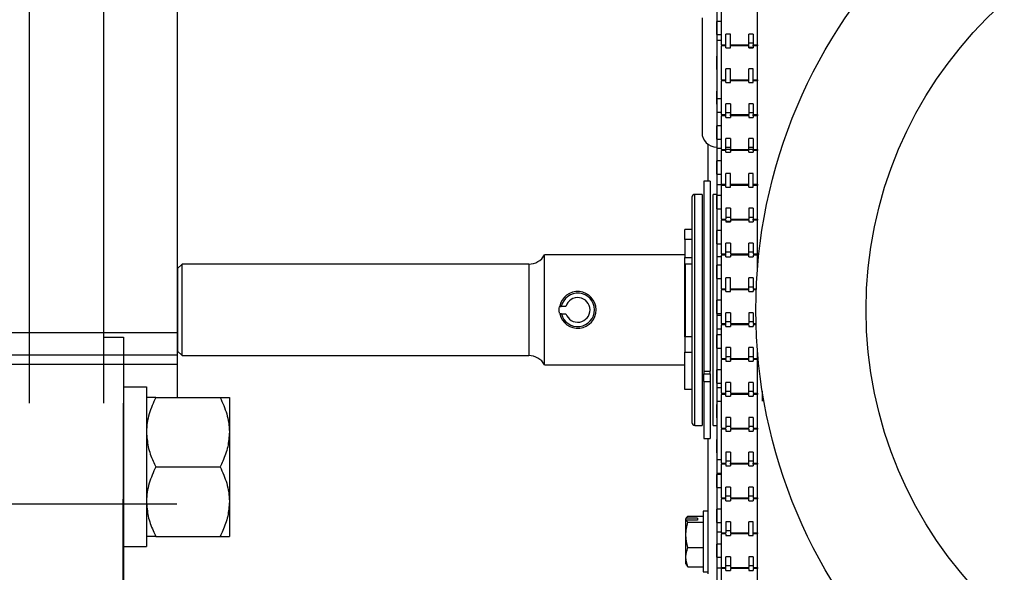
# Model space of a CAD drawing. Header units: inches. Extents: x 170 to 284, y 215 to 248.
# Tile 58 of 202: x 182.073 to 182.3, y 224.176 to 224.304. Entities that reach past the tile are written whole.
import ezdxf

# ---------------------------------------------------------------- set-up
doc = ezdxf.new("R2010")
doc.units = ezdxf.units.IN
doc.header["$LTSCALE"] = 0.25
doc.header["$MEASUREMENT"] = 0
doc.layers.add('ANNOTATIONS', color=1, linetype='Continuous')
doc.layers.add('RH BENCH MOUNT', color=7, linetype='Continuous')
doc.styles.add('ARIAL', font='arial.ttf', dxfattribs={"height": 0.09375})
doc.dimstyles.new('STANDARD$0', dxfattribs={"dimtxt": 0.09375, "dimasz": 0.09375, "dimexe": 0.03125, "dimexo": 0.046875, "dimgap": 0.09, "dimtad": 0, "dimtih": 1, "dimtoh": 1, "dimdec": 4, "dimzin": 0, "dimdsep": 46, "dimtxsty": 'ARIAL', "dimcen": 0.09, "dimadec": 0, "dimazin": 0, "dimtfac": 1, "dimtdec": 4, "dimtofl": 0, "dimtmove": 0, "dimatfit": 1, "dimfxl": 1, "dimtolj": 1, "dimtzin": 0, "dimarcsym": 0})

# ---------------------------------------------------------------- blocks, each defined once
blk = doc.blocks.new('*D34')
at = {"layer": 'ANNOTATIONS', "color": 0, "lineweight": -2, "transparency": 16777216}
for p, q in [((182.0619612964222, 225.1031551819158), (182.0619612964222, 225.3047460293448)), ((182.6176742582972, 224.2929873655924), (182.6176742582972, 225.3047460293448)), ((181.9682112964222, 225.2734960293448), (181.8744612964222, 225.2734960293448)), ((182.7114242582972, 225.2734960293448), (182.8051742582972, 225.2734960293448))]:
    blk.add_line(p, q, dxfattribs=at)
at = {"layer": 'ANNOTATIONS', "color": 0, "transparency": 16777216}
for points in [[(181.9682112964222, 225.2891210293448), (181.9682112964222, 225.2578710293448), (182.0619612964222, 225.2734960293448)], [(182.7114242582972, 225.2891210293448), (182.7114242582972, 225.2578710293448), (182.6176742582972, 225.2734960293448)]]:
    blk.add_solid(points, dxfattribs=at)
at = {"layer": 'defpoints', "color": 0, "transparency": 16777216}
for p in [(182.6176742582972, 225.2734960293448), (182.0619612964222, 225.0562801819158), (182.6176742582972, 224.2461123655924)]:
    blk.add_point(p, dxfattribs=at)
at = {"layer": 'ANNOTATIONS', "color": 0, "transparency": 16777216, "insert": (183.0954961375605, 225.2734960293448), "char_height": 0.09375, "attachment_point": 5, "style": 'ARIAL'}
blk.add_mtext('\\A1;24 1/2"', dxfattribs=at)

msp = doc.modelspace()

# ---------------------------------------------------------------- linework, layer by layer
at = {"layer": 'RH BENCH MOUNT'}
for p, q in [((182.0748017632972, 224.2149627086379), (182.0748017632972, 225.0562801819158)), ((182.0919223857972, 225.0562801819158), (182.0919223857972, 224.2239584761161)), ((182.0919223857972, 224.8615331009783), (182.0919223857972, 224.2149627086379)), ((182.1090430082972, 224.2163082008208), (182.1090430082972, 224.8329156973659)), ((182.2335480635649, 224.3434858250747), (182.2335480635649, 224.1527615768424)), ((182.2301571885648, 224.3040285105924), (182.2301571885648, 224.2775796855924)), ((182.2346749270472, 224.2978111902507), (182.2346749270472, 224.3056102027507)), ((182.2429825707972, 224.2978111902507), (182.2429825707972, 224.3056102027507)), ((182.2346749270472, 224.3032450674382), (182.2335728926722, 224.3032450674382)), ((182.2335728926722, 224.3001763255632), (182.2335728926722, 224.3032450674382)), ((182.2335728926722, 224.3001763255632), (182.2346749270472, 224.3001763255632)), ((182.2335728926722, 224.3001763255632), (182.2335728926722, 224.2989362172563)), ((182.2356921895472, 224.2971504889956), (182.2356921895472, 224.300311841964)), ((182.2367094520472, 224.300311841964), (182.2356921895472, 224.300311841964)), ((182.2367094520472, 224.2971504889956), (182.2367094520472, 224.300311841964)), ((182.2409480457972, 224.2971504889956), (182.2409480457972, 224.300311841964)), ((182.2419653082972, 224.300311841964), (182.2409480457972, 224.300311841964)), ((182.2419653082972, 224.300311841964), (182.2419653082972, 224.2978111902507)), ((182.2335728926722, 224.2989362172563), (182.2346749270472, 224.2989362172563)), ((182.2346749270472, 224.2978111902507), (182.2356921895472, 224.2978111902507)), ((182.2346749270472, 224.2978111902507), (182.2346749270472, 224.2975552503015)), ((182.2356921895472, 224.2975552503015), (182.2346749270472, 224.2975552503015)), ((182.2346749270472, 224.2897562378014), (182.2346749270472, 224.2975552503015)), ((182.2356921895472, 224.2971504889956), (182.2367094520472, 224.2971504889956)), ((182.2367094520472, 224.2978111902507), (182.2409480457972, 224.2978111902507)), ((182.2409480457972, 224.2975552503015), (182.2367094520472, 224.2975552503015)), ((182.2419653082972, 224.2982159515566), (182.2409480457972, 224.2982159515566)), ((182.2419653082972, 224.2971822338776), (182.2409480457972, 224.2971822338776)), ((182.2409480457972, 224.2971504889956), (182.2419653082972, 224.2971504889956)), ((182.2419653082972, 224.2978111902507), (182.2429825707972, 224.2978111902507)), ((182.2419653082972, 224.2975552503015), (182.2419653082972, 224.2978111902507)), ((182.2429825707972, 224.2975552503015), (182.2419653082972, 224.2975552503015)), ((182.2419653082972, 224.2975552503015), (182.2419653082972, 224.2971504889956)), ((182.2429825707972, 224.2978111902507), (182.2429825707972, 224.2975552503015)), ((182.2429825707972, 224.2897562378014), (182.2429825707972, 224.2975552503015)), ((182.2335728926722, 224.2921213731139), (182.2335728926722, 224.2951901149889)), ((182.2335728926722, 224.2936585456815), (182.2335728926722, 224.2926042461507)), ((182.2335728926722, 224.2926042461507), (182.2335728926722, 224.2905898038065)), ((182.2356921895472, 224.2890955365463), (182.2356921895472, 224.2922568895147)), ((182.2367094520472, 224.2922568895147), (182.2356921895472, 224.2922568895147)), ((182.2367094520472, 224.2890955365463), (182.2367094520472, 224.2922568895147)), ((182.2419653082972, 224.2922568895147), (182.2409480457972, 224.2922568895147)), ((182.2409480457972, 224.2890955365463), (182.2409480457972, 224.2922568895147)), ((182.2419653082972, 224.2890955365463), (182.2419653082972, 224.2922568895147)), ((182.2346749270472, 224.2897562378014), (182.2356921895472, 224.2897562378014)), ((182.2346749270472, 224.2897562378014), (182.2346749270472, 224.2895002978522)), ((182.2356921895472, 224.2895002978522), (182.2346749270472, 224.2895002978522)), ((182.2346749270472, 224.2817012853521), (182.2346749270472, 224.2895002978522)), ((182.2356921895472, 224.2890955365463), (182.2367094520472, 224.2890955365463)), ((182.2367094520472, 224.2897562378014), (182.2409480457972, 224.2897562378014)), ((182.2409480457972, 224.2895002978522), (182.2367094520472, 224.2895002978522)), ((182.2409480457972, 224.2890955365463), (182.2419653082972, 224.2890955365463)), ((182.2419653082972, 224.2897562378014), (182.2429825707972, 224.2897562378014)), ((182.2429825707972, 224.2895002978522), (182.2419653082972, 224.2895002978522)), ((182.2429825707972, 224.2897562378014), (182.2429825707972, 224.2895002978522)), ((182.2429825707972, 224.2817012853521), (182.2429825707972, 224.2895002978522)), ((182.2335728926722, 224.2840664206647), (182.2335728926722, 224.2871351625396)), ((182.2346749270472, 224.2853121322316), (182.2335728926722, 224.2853121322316)), ((182.2335728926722, 224.2840664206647), (182.2335728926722, 224.2822433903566)), ((182.2356921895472, 224.281040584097), (182.2356921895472, 224.2842019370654)), ((182.2367094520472, 224.2842019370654), (182.2356921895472, 224.2842019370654)), ((182.2367094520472, 224.2842019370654), (182.2367094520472, 224.2817012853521)), ((182.2419653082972, 224.2842019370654), (182.2409480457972, 224.2842019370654)), ((182.2409480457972, 224.2842019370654), (182.2409480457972, 224.2817012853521)), ((182.2419653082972, 224.2842019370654), (182.2419653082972, 224.2817012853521)), ((182.2335728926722, 224.2822433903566), (182.2346749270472, 224.2822433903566)), ((182.2346749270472, 224.2817012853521), (182.2356921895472, 224.2817012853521)), ((182.2346749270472, 224.2817012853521), (182.2346749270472, 224.2814453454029)), ((182.2356921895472, 224.2814453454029), (182.2346749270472, 224.2814453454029)), ((182.2346749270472, 224.2736463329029), (182.2346749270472, 224.2814453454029)), ((182.2367094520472, 224.282106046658), (182.2356921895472, 224.282106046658)), ((182.2356921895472, 224.281040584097), (182.2367094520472, 224.281040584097)), ((182.2367094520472, 224.2817012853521), (182.2409480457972, 224.2817012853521)), ((182.2367094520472, 224.2814453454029), (182.2367094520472, 224.2817012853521)), ((182.2409480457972, 224.2814453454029), (182.2367094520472, 224.2814453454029)), ((182.2367094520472, 224.2814453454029), (182.2367094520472, 224.281040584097)), ((182.2419653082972, 224.282106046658), (182.2409480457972, 224.282106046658)), ((182.2409480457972, 224.2814453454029), (182.2409480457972, 224.2817012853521)), ((182.2409480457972, 224.2814453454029), (182.2409480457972, 224.281040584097)), ((182.2409480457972, 224.281040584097), (182.2419653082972, 224.281040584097)), ((182.2419653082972, 224.2817012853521), (182.2429825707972, 224.2817012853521)), ((182.2419653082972, 224.2814453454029), (182.2419653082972, 224.2817012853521)), ((182.2429825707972, 224.2814453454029), (182.2419653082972, 224.2814453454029)), ((182.2419653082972, 224.2814453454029), (182.2419653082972, 224.281040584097)), ((182.2429825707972, 224.2817012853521), (182.2429825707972, 224.2814453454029)), ((182.2429825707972, 224.2736463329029), (182.2429825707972, 224.2814453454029)), ((182.2346749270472, 224.2790802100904), (182.2335728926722, 224.2790802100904)), ((182.2335728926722, 224.2760114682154), (182.2335728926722, 224.2790802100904)), ((182.2315135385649, 224.2748669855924), (182.2315135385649, 224.2663219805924)), ((182.2335728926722, 224.2760114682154), (182.2346749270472, 224.2760114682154)), ((182.2335728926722, 224.2760114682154), (182.2335728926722, 224.2738969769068)), ((182.2356921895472, 224.2729856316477), (182.2356921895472, 224.2761469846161)), ((182.2367094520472, 224.2761469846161), (182.2356921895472, 224.2761469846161)), ((182.2367094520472, 224.2761469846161), (182.2367094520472, 224.2736463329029)), ((182.2409480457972, 224.2729856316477), (182.2409480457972, 224.2761469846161)), ((182.2419653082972, 224.2761469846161), (182.2409480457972, 224.2761469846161)), ((182.2419653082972, 224.2761469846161), (182.2419653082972, 224.2736463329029)), ((182.2335728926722, 224.2738969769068), (182.2346749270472, 224.2738969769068)), ((182.2346749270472, 224.2736463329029), (182.2356921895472, 224.2736463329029)), ((182.2346749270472, 224.2736463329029), (182.2346749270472, 224.2733903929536)), ((182.2356921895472, 224.2733903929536), (182.2346749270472, 224.2733903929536)), ((182.2346749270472, 224.2655913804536), (182.2346749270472, 224.2733903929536)), ((182.2367094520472, 224.2740510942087), (182.2356921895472, 224.2740510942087)), ((182.2367094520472, 224.2736490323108), (182.2356921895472, 224.2736490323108)), ((182.2356921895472, 224.2729856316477), (182.2367094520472, 224.2729856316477)), ((182.2367094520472, 224.2733903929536), (182.2367094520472, 224.2736490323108)), ((182.2367094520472, 224.2736463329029), (182.2409480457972, 224.2736463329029)), ((182.2409480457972, 224.2733903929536), (182.2367094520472, 224.2733903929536)), ((182.2367094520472, 224.2733903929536), (182.2367094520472, 224.2729856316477)), ((182.2419653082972, 224.2740510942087), (182.2409480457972, 224.2740510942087)), ((182.2419653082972, 224.2736490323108), (182.2409480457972, 224.2736490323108)), ((182.2409480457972, 224.2729856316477), (182.2419653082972, 224.2729856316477)), ((182.2419653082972, 224.2733903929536), (182.2419653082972, 224.2736490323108)), ((182.2419653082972, 224.2736463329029), (182.2429825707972, 224.2736463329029)), ((182.2429825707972, 224.2733903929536), (182.2419653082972, 224.2733903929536)), ((182.2419653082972, 224.2733903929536), (182.2419653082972, 224.2729856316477)), ((182.2429825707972, 224.2736463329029), (182.2429825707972, 224.2733903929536)), ((182.2429825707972, 224.2655913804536), (182.2429825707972, 224.2733903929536)), ((182.2346749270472, 224.2710252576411), (182.2335728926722, 224.2710252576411)), ((182.2335728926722, 224.2679565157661), (182.2335728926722, 224.2710252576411)), ((182.2335728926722, 224.2679565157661), (182.2346749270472, 224.2679565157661)), ((182.2335728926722, 224.2679565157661), (182.2335728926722, 224.2655505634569)), ((182.2356921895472, 224.2649306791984), (182.2356921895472, 224.2680920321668)), ((182.2367094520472, 224.2680920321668), (182.2356921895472, 224.2680920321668)), ((182.2367094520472, 224.2649306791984), (182.2367094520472, 224.2680920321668)), ((182.2409480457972, 224.2649306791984), (182.2409480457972, 224.2680920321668)), ((182.2419653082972, 224.2680920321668), (182.2409480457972, 224.2680920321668)), ((182.2419653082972, 224.2649306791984), (182.2419653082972, 224.2680920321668)), ((182.2320639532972, 224.2663219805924), (182.2305719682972, 224.2663219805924)), ((182.2305719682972, 224.2663219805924), (182.2305719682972, 224.2223501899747)), ((182.2320639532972, 224.2663219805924), (182.2320639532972, 224.2223501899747)), ((182.2335728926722, 224.2655505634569), (182.2346749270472, 224.2655505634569)), ((182.2346749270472, 224.2655913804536), (182.2356921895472, 224.2655913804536)), ((182.2346749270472, 224.2655505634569), (182.2346749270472, 224.2653354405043)), ((182.2356921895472, 224.2653354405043), (182.2346749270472, 224.2653354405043)), ((182.2346749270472, 224.2575364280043), (182.2346749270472, 224.2653354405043)), ((182.2367094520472, 224.2655913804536), (182.2409480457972, 224.2655913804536)), ((182.2409480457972, 224.2653354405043), (182.2367094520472, 224.2653354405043)), ((182.2419653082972, 224.2655913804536), (182.2429825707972, 224.2655913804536)), ((182.2429825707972, 224.2653354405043), (182.2419653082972, 224.2653354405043)), ((182.2429825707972, 224.2655913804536), (182.2429825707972, 224.2653354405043)), ((182.2429825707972, 224.2575364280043), (182.2429825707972, 224.2653354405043)), ((182.2302328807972, 224.2632498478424), (182.2285035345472, 224.2632498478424)), ((182.2285035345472, 224.2098503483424), (182.2285035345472, 224.2632498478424)), ((182.2302328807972, 224.2632498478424), (182.2302328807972, 224.2098503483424)), ((182.2335480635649, 224.2632498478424), (182.2327082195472, 224.2632498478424)), ((182.2327082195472, 224.2594126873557), (182.2327082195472, 224.2632498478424)), ((182.2346749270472, 224.2629703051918), (182.2335728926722, 224.2629703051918)), ((182.2335728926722, 224.2599015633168), (182.2335728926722, 224.2629703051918)), ((182.2356921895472, 224.2649306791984), (182.2367094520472, 224.2649306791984)), ((182.2409480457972, 224.2649306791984), (182.2419653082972, 224.2649306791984)), ((182.2278253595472, 224.2625716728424), (182.2278253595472, 224.2105285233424)), ((182.2327082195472, 224.2098503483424), (182.2327082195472, 224.2594126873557)), ((182.2335728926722, 224.2599015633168), (182.2346749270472, 224.2599015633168)), ((182.2335728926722, 224.2599015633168), (182.2335728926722, 224.2592185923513)), ((182.2335728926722, 224.2592185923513), (182.2335728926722, 224.2572041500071)), ((182.2367094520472, 224.2600370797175), (182.2356921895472, 224.2600370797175)), ((182.2356921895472, 224.2600370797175), (182.2356921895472, 224.2575364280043)), ((182.2367094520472, 224.2600370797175), (182.2367094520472, 224.2575364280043)), ((182.2419653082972, 224.2600370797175), (182.2409480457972, 224.2600370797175)), ((182.2409480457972, 224.2600370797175), (182.2409480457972, 224.2575364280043)), ((182.2419653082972, 224.2600370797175), (182.2419653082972, 224.2575364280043)), ((182.2346749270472, 224.2575364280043), (182.2356921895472, 224.2575364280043)), ((182.2346749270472, 224.2575364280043), (182.2346749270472, 224.257280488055)), ((182.2356921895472, 224.257280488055), (182.2346749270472, 224.257280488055)), ((182.2346749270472, 224.249481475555), (182.2346749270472, 224.257280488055)), ((182.2367094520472, 224.2579411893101), (182.2356921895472, 224.2579411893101)), ((182.2356921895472, 224.257280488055), (182.2356921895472, 224.2568757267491)), ((182.2367094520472, 224.2569562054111), (182.2356921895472, 224.2569562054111)), ((182.2356921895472, 224.2568757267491), (182.2367094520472, 224.2568757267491)), ((182.2367094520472, 224.2575364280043), (182.2409480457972, 224.2575364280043)), ((182.2409480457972, 224.257280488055), (182.2367094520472, 224.257280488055)), ((182.2367094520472, 224.257280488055), (182.2367094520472, 224.2568757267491)), ((182.2419653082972, 224.2579411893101), (182.2409480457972, 224.2579411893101)), ((182.2409480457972, 224.257280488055), (182.2409480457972, 224.2575364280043)), ((182.2409480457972, 224.257280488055), (182.2409480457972, 224.2568757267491)), ((182.2409480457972, 224.2568757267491), (182.2419653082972, 224.2568757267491)), ((182.2419653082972, 224.2575364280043), (182.2429825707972, 224.2575364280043)), ((182.2419653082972, 224.257280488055), (182.2419653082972, 224.2575364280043)), ((182.2429825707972, 224.257280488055), (182.2419653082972, 224.257280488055)), ((182.2419653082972, 224.257280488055), (182.2419653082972, 224.2568757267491)), ((182.2429825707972, 224.2575364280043), (182.2429825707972, 224.257280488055)), ((182.2429825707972, 224.249481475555), (182.2429825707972, 224.257280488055)), ((182.2278253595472, 224.2551151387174), (182.2261977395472, 224.2551151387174)), ((182.2261977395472, 224.2528256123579), (182.2261977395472, 224.2551151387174)), ((182.2346749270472, 224.2549153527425), (182.2335728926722, 224.2549153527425)), ((182.2335728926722, 224.2518466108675), (182.2335728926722, 224.2549153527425)), ((182.2261977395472, 224.2528256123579), (182.2261977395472, 224.2486210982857)), ((182.2278253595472, 224.2528256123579), (182.2261977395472, 224.2528256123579)), ((182.2335728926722, 224.2518466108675), (182.2346749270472, 224.2518466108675)), ((182.2335728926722, 224.2518466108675), (182.2335728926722, 224.2508721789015)), ((182.2356921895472, 224.2488207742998), (182.2356921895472, 224.2519821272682)), ((182.2367094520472, 224.2519821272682), (182.2356921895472, 224.2519821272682)), ((182.2367094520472, 224.2519821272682), (182.2367094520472, 224.249481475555)), ((182.2409480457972, 224.2488207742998), (182.2409480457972, 224.2519821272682)), ((182.2419653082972, 224.2519821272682), (182.2409480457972, 224.2519821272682)), ((182.2419653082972, 224.2519821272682), (182.2419653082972, 224.249481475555)), ((182.2261977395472, 224.2492489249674), (182.1938148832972, 224.2492489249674)), ((182.1938148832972, 224.2238512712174), (182.1938148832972, 224.2492489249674)), ((182.2335728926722, 224.2508721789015), (182.2335728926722, 224.2488577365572)), ((182.2346749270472, 224.249481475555), (182.2356921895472, 224.249481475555)), ((182.2346749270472, 224.249481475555), (182.2346749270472, 224.2492255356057)), ((182.2356921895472, 224.2492255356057), (182.2346749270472, 224.2492255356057)), ((182.2346749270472, 224.2414265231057), (182.2346749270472, 224.2492255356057)), ((182.2367094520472, 224.2498862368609), (182.2356921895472, 224.2498862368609)), ((182.2367094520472, 224.249481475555), (182.2409480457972, 224.249481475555)), ((182.2409480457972, 224.2492255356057), (182.2367094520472, 224.2492255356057)), ((182.2367094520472, 224.2492255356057), (182.2367094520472, 224.2488207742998)), ((182.2419653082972, 224.2498862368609), (182.2409480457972, 224.2498862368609)), ((182.2419653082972, 224.249481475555), (182.2429825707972, 224.249481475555)), ((182.2429825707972, 224.2492255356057), (182.2419653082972, 224.2492255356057)), ((182.2419653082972, 224.2492255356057), (182.2419653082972, 224.2488207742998)), ((182.2429825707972, 224.249481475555), (182.2429825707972, 224.2492255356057)), ((182.2429825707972, 224.2459452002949), (182.2429825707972, 224.2492255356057)), ((182.1100602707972, 224.2471296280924), (182.1090430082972, 224.2461123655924)), ((182.1901441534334, 224.2471296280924), (182.1100602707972, 224.2471296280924)), ((182.1100602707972, 224.2259705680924), (182.1100602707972, 224.2471296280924)), ((182.1901441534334, 224.2471296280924), (182.1901441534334, 224.2259705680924)), ((182.2261977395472, 224.247585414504), (182.2261977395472, 224.2486210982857)), ((182.2261977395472, 224.2486210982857), (182.2278253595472, 224.2486210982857)), ((182.2261977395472, 224.2303153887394), (182.2261977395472, 224.247585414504)), ((182.2278253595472, 224.2471465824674), (182.2263672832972, 224.2471465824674)), ((182.2263672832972, 224.2303011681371), (182.2263672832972, 224.2471465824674)), ((182.2335728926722, 224.2488577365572), (182.2346749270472, 224.2488577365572)), ((182.2346749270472, 224.2468604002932), (182.2335728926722, 224.2468604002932)), ((182.2335728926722, 224.2437916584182), (182.2335728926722, 224.2468604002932)), ((182.2356921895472, 224.2488207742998), (182.2367094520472, 224.2488207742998)), ((182.2409480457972, 224.2488207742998), (182.2419653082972, 224.2488207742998)), ((182.1090430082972, 224.2461123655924), (182.1090430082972, 224.2269878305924)), ((182.2263672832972, 224.2463712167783), (182.2261977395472, 224.2463712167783)), ((182.2263672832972, 224.2446753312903), (182.2261977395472, 224.2446753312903)), ((182.2335728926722, 224.2437916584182), (182.2346749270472, 224.2437916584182)), ((182.2335728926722, 224.2435800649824), (182.2335728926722, 224.2425257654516)), ((182.2335728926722, 224.2425257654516), (182.2335728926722, 224.2405113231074)), ((182.2367094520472, 224.2439271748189), (182.2356921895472, 224.2439271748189)), ((182.2356921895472, 224.2407658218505), (182.2356921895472, 224.2439271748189)), ((182.2367094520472, 224.2407658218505), (182.2367094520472, 224.2439271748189)), ((182.2409480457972, 224.2407658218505), (182.2409480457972, 224.2439271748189)), ((182.2419653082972, 224.2439271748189), (182.2409480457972, 224.2439271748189)), ((182.2419653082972, 224.2439271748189), (182.2419653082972, 224.2414265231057)), ((182.2346749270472, 224.2414265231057), (182.2356921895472, 224.2414265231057)), ((182.2346749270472, 224.2414265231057), (182.2346749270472, 224.2411705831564)), ((182.2356921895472, 224.2411705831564), (182.2346749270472, 224.2411705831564)), ((182.2346749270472, 224.2333715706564), (182.2346749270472, 224.2411705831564)), ((182.2356921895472, 224.2407658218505), (182.2367094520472, 224.2407658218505)), ((182.2367094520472, 224.2414265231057), (182.2409480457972, 224.2414265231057)), ((182.2409480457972, 224.2411705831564), (182.2367094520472, 224.2411705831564)), ((182.2419653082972, 224.2418312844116), (182.2409480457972, 224.2418312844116)), ((182.2409480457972, 224.2407658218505), (182.2419653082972, 224.2407658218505)), ((182.2419653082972, 224.2414265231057), (182.2427171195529, 224.2414265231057)), ((182.2427070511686, 224.2411705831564), (182.2419653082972, 224.2411705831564)), ((182.2419653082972, 224.2411705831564), (182.2419653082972, 224.2407658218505)), ((182.2346749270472, 224.2388054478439), (182.2335728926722, 224.2388054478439)), ((182.2335728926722, 224.2357367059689), (182.2335728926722, 224.2388054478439)), ((182.1987159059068, 224.2373677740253), (182.1976637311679, 224.2373561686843)), ((182.1976824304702, 224.2356608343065), (182.1987346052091, 224.2356724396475)), ((182.2335728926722, 224.2357367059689), (182.2346749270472, 224.2357367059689)), ((182.2356921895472, 224.2327108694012), (182.2356921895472, 224.2358722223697)), ((182.2367094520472, 224.2358722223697), (182.2356921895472, 224.2358722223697)), ((182.2367094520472, 224.2358722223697), (182.2367094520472, 224.2333715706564)), ((182.2419653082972, 224.2358722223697), (182.2409480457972, 224.2358722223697)), ((182.2409480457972, 224.2358722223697), (182.2409480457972, 224.2333715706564)), ((182.2419653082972, 224.2358722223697), (182.2419653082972, 224.2333715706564)), ((182.2346749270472, 224.2352336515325), (182.2335728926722, 224.2352336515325)), ((182.2335728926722, 224.2352336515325), (182.2335728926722, 224.2341793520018)), ((182.2335728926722, 224.2341793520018), (182.2335728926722, 224.2321649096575)), ((182.2346749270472, 224.2333715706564), (182.2356921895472, 224.2333715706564)), ((182.2346749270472, 224.2333715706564), (182.2346749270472, 224.2331156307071)), ((182.2367094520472, 224.2337763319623), (182.2356921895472, 224.2337763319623)), ((182.2367094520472, 224.2333715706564), (182.2409480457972, 224.2333715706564)), ((182.2419653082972, 224.2337763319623), (182.2409480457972, 224.2337763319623)), ((182.2419653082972, 224.2333715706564), (182.242660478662, 224.2333715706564)), ((182.1088362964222, 224.2312579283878), (177.5975522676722, 224.2312579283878)), ((182.2335728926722, 224.2321649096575), (182.2346749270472, 224.2321649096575)), ((182.2356921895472, 224.2331156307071), (182.2346749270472, 224.2331156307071)), ((182.2346749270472, 224.2253166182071), (182.2346749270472, 224.2331156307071)), ((182.2356921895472, 224.2327108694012), (182.2367094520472, 224.2327108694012)), ((182.2409480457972, 224.2331156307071), (182.2367094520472, 224.2331156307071)), ((182.2367094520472, 224.2331156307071), (182.2367094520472, 224.2327108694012)), ((182.2409480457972, 224.2331156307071), (182.2409480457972, 224.2327108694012)), ((182.2409480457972, 224.2327108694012), (182.2419653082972, 224.2327108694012)), ((182.2426674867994, 224.2331156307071), (182.2419653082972, 224.2331156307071)), ((182.2419653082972, 224.2331156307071), (182.2419653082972, 224.2327108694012)), ((182.0919223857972, 224.2302101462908), (182.0965107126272, 224.2302101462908)), ((182.0965107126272, 224.2302101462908), (182.0965107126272, 224.1702879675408)), ((182.2278253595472, 224.2303153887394), (182.2261977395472, 224.2303153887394)), ((182.2261977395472, 224.2303153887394), (182.2261977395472, 224.2267392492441)), ((182.2346749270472, 224.2307504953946), (182.2335728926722, 224.2307504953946)), ((182.2335728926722, 224.2276817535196), (182.2335728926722, 224.2307504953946)), ((182.1090430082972, 224.2163082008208), (182.1090430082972, 224.2276765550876)), ((182.1090430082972, 224.2269878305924), (182.1100602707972, 224.2259705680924)), ((182.2261977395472, 224.2181560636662), (182.2261977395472, 224.2267392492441)), ((182.2261977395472, 224.2267392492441), (182.2278253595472, 224.2267392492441)), ((182.2335728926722, 224.2276817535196), (182.2346749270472, 224.2276817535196)), ((182.2335728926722, 224.2268872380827), (182.2335728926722, 224.2258329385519)), ((182.2367094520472, 224.2278172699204), (182.2356921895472, 224.2278172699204)), ((182.2356921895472, 224.2278172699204), (182.2356921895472, 224.2253166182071)), ((182.2367094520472, 224.2278172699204), (182.2367094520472, 224.2253166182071)), ((182.2409480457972, 224.2246559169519), (182.2409480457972, 224.2278172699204)), ((182.2419653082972, 224.2278172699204), (182.2409480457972, 224.2278172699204)), ((182.2419653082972, 224.2278172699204), (182.2419653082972, 224.2253166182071)), ((182.2429825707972, 224.2253166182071), (182.2429825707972, 224.227180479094)), ((182.2430057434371, 224.2268872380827), (182.2429825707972, 224.2268872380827)), ((182.1088362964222, 224.226064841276), (177.5975522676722, 224.226064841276)), ((182.1100602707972, 224.2259705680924), (182.1901441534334, 224.2259705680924)), ((182.2335728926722, 224.2258329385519), (182.2335728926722, 224.2238184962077)), ((182.2346749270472, 224.2253166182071), (182.2356921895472, 224.2253166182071)), ((182.2346749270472, 224.2253166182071), (182.2346749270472, 224.2250606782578)), ((182.2356921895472, 224.2250606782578), (182.2346749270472, 224.2250606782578)), ((182.2346749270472, 224.2172616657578), (182.2346749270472, 224.2250606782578)), ((182.2367094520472, 224.225721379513), (182.2356921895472, 224.225721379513)), ((182.2356921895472, 224.2250606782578), (182.2356921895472, 224.2253166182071)), ((182.2356921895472, 224.2250606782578), (182.2356921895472, 224.2246559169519)), ((182.2356921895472, 224.2246559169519), (182.2367094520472, 224.2246559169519)), ((182.2367094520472, 224.2253166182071), (182.2409480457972, 224.2253166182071)), ((182.2367094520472, 224.2250606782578), (182.2367094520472, 224.2253166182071)), ((182.2409480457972, 224.2250606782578), (182.2367094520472, 224.2250606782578)), ((182.2367094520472, 224.2250606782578), (182.2367094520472, 224.2246559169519)), ((182.2419653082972, 224.225721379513), (182.2409480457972, 224.225721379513)), ((182.2409480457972, 224.2246559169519), (182.2419653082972, 224.2246559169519)), ((182.2419653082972, 224.2253166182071), (182.2429825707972, 224.2253166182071)), ((182.2429825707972, 224.2250606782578), (182.2419653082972, 224.2250606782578)), ((182.2419653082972, 224.2250606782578), (182.2419653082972, 224.2246559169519)), ((182.2429825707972, 224.2253166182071), (182.2429825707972, 224.2250606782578)), ((182.2429825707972, 224.2172616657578), (182.2429825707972, 224.2250606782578)), ((182.1088362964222, 224.2239584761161), (177.5975522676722, 224.2239584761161)), ((182.1938148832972, 224.2238512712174), (182.2261977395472, 224.2238512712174)), ((182.2305719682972, 224.2223501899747), (182.2320639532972, 224.2223501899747)), ((182.2305719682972, 224.2223501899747), (182.2305719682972, 224.2217913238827)), ((182.2320639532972, 224.2217913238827), (182.2320639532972, 224.2223501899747)), ((182.2346749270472, 224.2226955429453), (182.2335728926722, 224.2226955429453)), ((182.2335728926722, 224.2196268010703), (182.2335728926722, 224.2226955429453)), ((182.2429825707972, 224.2238184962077), (182.2432914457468, 224.2238184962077)), ((182.2305719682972, 224.2200273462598), (182.2305719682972, 224.2217913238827)), ((182.2305719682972, 224.2217913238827), (182.2320639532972, 224.2217913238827)), ((182.2305719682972, 224.2200273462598), (182.2320639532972, 224.2200273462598)), ((182.2305719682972, 224.2200273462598), (182.2305719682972, 224.2067782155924)), ((182.2320639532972, 224.2217913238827), (182.2320639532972, 224.2200273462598)), ((182.2320639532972, 224.2200273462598), (182.2320639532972, 224.2067782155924)), ((182.2335728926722, 224.2196268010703), (182.2346749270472, 224.2196268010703)), ((182.2356921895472, 224.2166009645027), (182.2356921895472, 224.2197623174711)), ((182.2367094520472, 224.2197623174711), (182.2356921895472, 224.2197623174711)), ((182.2367094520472, 224.2197623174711), (182.2367094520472, 224.2172616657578)), ((182.2409480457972, 224.2166009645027), (182.2409480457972, 224.2197623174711)), ((182.2419653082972, 224.2197623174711), (182.2409480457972, 224.2197623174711)), ((182.2419653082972, 224.2197623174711), (182.2419653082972, 224.2172616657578)), ((182.0965107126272, 224.2187222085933), (182.1018523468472, 224.2187222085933)), ((182.1018523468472, 224.2187222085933), (182.1018523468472, 224.1818328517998)), ((182.2261977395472, 224.218137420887), (182.2261977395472, 224.2181560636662)), ((182.2278253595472, 224.2181560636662), (182.2261977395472, 224.2181560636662)), ((182.2346749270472, 224.2185408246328), (182.2335728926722, 224.2185408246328)), ((182.2335728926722, 224.2185408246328), (182.2335728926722, 224.2174865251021)), ((182.2335728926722, 224.2174865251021), (182.2335728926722, 224.2154720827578)), ((182.2346749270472, 224.2172616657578), (182.2356921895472, 224.2172616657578)), ((182.2346749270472, 224.2172616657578), (182.2346749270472, 224.2170057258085)), ((182.2367094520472, 224.2176664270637), (182.2356921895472, 224.2176664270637)), ((182.2367094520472, 224.2172616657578), (182.2409480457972, 224.2172616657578)), ((182.2419653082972, 224.2176664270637), (182.2409480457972, 224.2176664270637)), ((182.2419653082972, 224.2172616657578), (182.2429825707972, 224.2172616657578)), ((182.2429825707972, 224.2172616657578), (182.2429825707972, 224.2170057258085)), ((182.2440846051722, 224.217787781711), (182.2440846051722, 224.2154720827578)), ((182.1039924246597, 224.2163082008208), (182.1188531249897, 224.2163082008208)), ((182.1209932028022, 224.2163082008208), (182.1209932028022, 224.2082786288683)), ((182.2335728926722, 224.2154720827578), (182.2346749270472, 224.2154720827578)), ((182.2356921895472, 224.2170057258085), (182.2346749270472, 224.2170057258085)), ((182.2346749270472, 224.2092067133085), (182.2346749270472, 224.2170057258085)), ((182.2356921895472, 224.2166009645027), (182.2367094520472, 224.2166009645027)), ((182.2409480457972, 224.2170057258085), (182.2367094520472, 224.2170057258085)), ((182.2367094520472, 224.2170057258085), (182.2367094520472, 224.2166009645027)), ((182.2409480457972, 224.2166009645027), (182.2419653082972, 224.2166009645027)), ((182.2429825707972, 224.2170057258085), (182.2419653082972, 224.2170057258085)), ((182.2419653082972, 224.2170057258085), (182.2419653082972, 224.2166009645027)), ((182.2429825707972, 224.2092067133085), (182.2429825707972, 224.2170057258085)), ((182.0919223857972, 219.9543346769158), (182.0965107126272, 224.2149627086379)), ((182.2335728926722, 224.211571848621), (182.2335728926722, 224.214640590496)), ((182.2367094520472, 224.2117073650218), (182.2356921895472, 224.2117073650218)), ((182.2356921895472, 224.2117073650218), (182.2356921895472, 224.2092067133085)), ((182.2367094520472, 224.2117073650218), (182.2367094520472, 224.2092067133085)), ((182.2419653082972, 224.2117073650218), (182.2409480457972, 224.2117073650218)), ((182.2409480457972, 224.2117073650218), (182.2409480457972, 224.2092067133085)), ((182.2419653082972, 224.2117073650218), (182.2419653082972, 224.2092067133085)), ((182.1209932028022, 224.2082786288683), (182.1209932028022, 224.1922194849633)), ((182.2285035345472, 224.2098503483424), (182.2302328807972, 224.2098503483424)), ((182.2327082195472, 224.2098503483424), (182.2335480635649, 224.2098503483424)), ((182.2335728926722, 224.210194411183), (182.2335728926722, 224.2091401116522)), ((182.2335728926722, 224.2091401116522), (182.2335728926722, 224.207125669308)), ((182.2346749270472, 224.2092067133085), (182.2356921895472, 224.2092067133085)), ((182.2346749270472, 224.2092067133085), (182.2346749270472, 224.2089507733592)), ((182.2356921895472, 224.2089507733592), (182.2346749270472, 224.2089507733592)), ((182.2346749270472, 224.2011517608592), (182.2346749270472, 224.2089507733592)), ((182.2367094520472, 224.2096114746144), (182.2356921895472, 224.2096114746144)), ((182.2356921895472, 224.2089507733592), (182.2356921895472, 224.2085460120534)), ((182.2356921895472, 224.2085460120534), (182.2367094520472, 224.2085460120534)), ((182.2367094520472, 224.2092067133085), (182.2409480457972, 224.2092067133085)), ((182.2409480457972, 224.2089507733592), (182.2367094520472, 224.2089507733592)), ((182.2367094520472, 224.2089507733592), (182.2367094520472, 224.2085460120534)), ((182.2419653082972, 224.2096114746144), (182.2409480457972, 224.2096114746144)), ((182.2409480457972, 224.2089507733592), (182.2409480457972, 224.2085460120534)), ((182.2409480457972, 224.2085460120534), (182.2419653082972, 224.2085460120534)), ((182.2419653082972, 224.2092067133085), (182.2429825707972, 224.2092067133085)), ((182.2429825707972, 224.2089507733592), (182.2419653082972, 224.2089507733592)), ((182.2419653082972, 224.2089507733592), (182.2419653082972, 224.2085460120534)), ((182.2429825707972, 224.2092067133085), (182.2429825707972, 224.2089507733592)), ((182.2429825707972, 224.2011517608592), (182.2429825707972, 224.2089507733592)), ((182.2305719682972, 224.2067782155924), (182.2320639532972, 224.2067782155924)), ((182.2315135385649, 224.2067782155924), (182.2315135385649, 224.1755313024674)), ((182.2335728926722, 224.2035168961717), (182.2335728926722, 224.2065856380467)), ((182.2367094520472, 224.2036524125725), (182.2356921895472, 224.2036524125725)), ((182.2356921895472, 224.2036524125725), (182.2356921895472, 224.2011517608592)), ((182.2367094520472, 224.2036524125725), (182.2367094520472, 224.2011517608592)), ((182.2409480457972, 224.2004910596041), (182.2409480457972, 224.2036524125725)), ((182.2419653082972, 224.2036524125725), (182.2409480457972, 224.2036524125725)), ((182.2419653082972, 224.2036524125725), (182.2419653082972, 224.2011517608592)), ((182.2346749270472, 224.2018479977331), (182.2335728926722, 224.2018479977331)), ((182.2335728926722, 224.2018479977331), (182.2335728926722, 224.2007936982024)), ((182.2367094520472, 224.2015565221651), (182.2356921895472, 224.2015565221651)), ((182.2419653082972, 224.2015565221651), (182.2409480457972, 224.2015565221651)), ((182.1039924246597, 224.2002490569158), (182.1188531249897, 224.2002490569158)), ((182.2335728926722, 224.2007936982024), (182.2335728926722, 224.1987792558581)), ((182.2346749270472, 224.2011517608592), (182.2356921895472, 224.2011517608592)), ((182.2346749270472, 224.2011517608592), (182.2346749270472, 224.2008958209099)), ((182.2356921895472, 224.2008958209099), (182.2346749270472, 224.2008958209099)), ((182.2346749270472, 224.19309680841), (182.2346749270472, 224.2008958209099)), ((182.2356921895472, 224.2008958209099), (182.2356921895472, 224.2011517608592)), ((182.2356921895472, 224.2008958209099), (182.2356921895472, 224.2004910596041)), ((182.2356921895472, 224.2004910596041), (182.2367094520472, 224.2004910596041)), ((182.2367094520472, 224.2011517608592), (182.2409480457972, 224.2011517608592)), ((182.2367094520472, 224.2008958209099), (182.2367094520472, 224.2011517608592)), ((182.2409480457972, 224.2008958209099), (182.2367094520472, 224.2008958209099)), ((182.2367094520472, 224.2008958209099), (182.2367094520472, 224.2004910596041)), ((182.2409480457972, 224.2004910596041), (182.2419653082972, 224.2004910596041)), ((182.2419653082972, 224.2011517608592), (182.2429825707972, 224.2011517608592)), ((182.2419653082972, 224.2008958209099), (182.2419653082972, 224.2011517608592)), ((182.2429825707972, 224.2008958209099), (182.2419653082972, 224.2008958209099)), ((182.2419653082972, 224.2008958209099), (182.2419653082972, 224.2004910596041)), ((182.2429825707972, 224.2011517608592), (182.2429825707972, 224.2008958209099)), ((182.2429825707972, 224.19309680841), (182.2429825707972, 224.2008958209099)), ((182.2335728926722, 224.1987792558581), (182.2346749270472, 224.1987792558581)), ((182.2346749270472, 224.1985306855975), (182.2335728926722, 224.1985306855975)), ((182.2335728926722, 224.1954619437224), (182.2335728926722, 224.1985306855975)), ((182.2335728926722, 224.1954619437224), (182.2346749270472, 224.1954619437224)), ((182.2356921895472, 224.1924361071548), (182.2356921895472, 224.1955974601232)), ((182.2367094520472, 224.1955974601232), (182.2356921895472, 224.1955974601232)), ((182.2367094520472, 224.1955974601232), (182.2367094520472, 224.19309680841)), ((182.2409480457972, 224.1924361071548), (182.2409480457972, 224.1955974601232)), ((182.2419653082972, 224.1955974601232), (182.2409480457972, 224.1955974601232)), ((182.2419653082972, 224.1955974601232), (182.2419653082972, 224.19309680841)), ((182.2335728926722, 224.1935015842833), (182.2335728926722, 224.1924472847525)), ((182.2335728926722, 224.1924472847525), (182.2335728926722, 224.1904757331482)), ((182.2346749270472, 224.19309680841), (182.2356921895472, 224.19309680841)), ((182.2346749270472, 224.19309680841), (182.2346749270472, 224.1928408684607)), ((182.2356921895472, 224.1928408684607), (182.2346749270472, 224.1928408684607)), ((182.2346749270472, 224.1850418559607), (182.2346749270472, 224.1928408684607)), ((182.2367094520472, 224.1935015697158), (182.2356921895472, 224.1935015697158)), ((182.2356921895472, 224.1924361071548), (182.2367094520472, 224.1924361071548)), ((182.2367094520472, 224.19309680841), (182.2409480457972, 224.19309680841)), ((182.2409480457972, 224.1928408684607), (182.2367094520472, 224.1928408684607)), ((182.2367094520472, 224.1928408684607), (182.2367094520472, 224.1924361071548)), ((182.2419653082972, 224.1935015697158), (182.2409480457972, 224.1935015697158)), ((182.2409480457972, 224.1924361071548), (182.2419653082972, 224.1924361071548)), ((182.2419653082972, 224.19309680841), (182.2429825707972, 224.19309680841)), ((182.2429825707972, 224.1928408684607), (182.2419653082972, 224.1928408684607)), ((182.2419653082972, 224.1928408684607), (182.2419653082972, 224.1924361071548)), ((182.2429825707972, 224.19309680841), (182.2429825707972, 224.1928408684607)), ((182.2429825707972, 224.1850418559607), (182.2429825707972, 224.1928408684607)), ((177.5975522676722, 224.1916887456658), (182.1088362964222, 224.1916887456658)), ((182.1209932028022, 224.1922194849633), (182.1209932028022, 224.1841899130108)), ((182.2315135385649, 224.1900442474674), (182.2304623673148, 224.1900442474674)), ((182.2304623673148, 224.1900442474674), (182.2304623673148, 224.1760060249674)), ((182.2346749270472, 224.1904757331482), (182.2335728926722, 224.1904757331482)), ((182.2335728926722, 224.1874069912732), (182.2335728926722, 224.1904757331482)), ((182.2265364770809, 224.1884851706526), (182.2263933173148, 224.1882274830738)), ((182.2263933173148, 224.1882231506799), (182.2263933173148, 224.1882274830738)), ((182.2263933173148, 224.1877442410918), (182.2263933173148, 224.1882231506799)), ((182.2263933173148, 224.177822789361), (182.2263933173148, 224.1877442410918)), ((182.2291060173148, 224.1884139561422), (182.226500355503, 224.1884139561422)), ((182.2291060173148, 224.1879350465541), (182.226500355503, 224.1879350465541)), ((182.2269019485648, 224.1888945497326), (182.2304623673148, 224.1888945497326)), ((182.2291060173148, 224.1884139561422), (182.2291060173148, 224.1879350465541)), ((182.2269019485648, 224.1874544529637), (182.2304623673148, 224.1874544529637)), ((182.2335728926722, 224.1874069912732), (182.2346749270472, 224.1874069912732)), ((182.2367094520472, 224.1875425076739), (182.2356921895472, 224.1875425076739)), ((182.2356921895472, 224.1875425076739), (182.2356921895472, 224.1850418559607)), ((182.2367094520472, 224.1854466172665), (182.2356921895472, 224.1854466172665)), ((182.2367094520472, 224.1875425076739), (182.2367094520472, 224.1850418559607)), ((182.2409480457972, 224.1843811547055), (182.2409480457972, 224.1875425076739)), ((182.2419653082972, 224.1875425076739), (182.2409480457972, 224.1875425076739)), ((182.2419653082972, 224.1843811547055), (182.2419653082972, 224.1875425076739)), ((182.1039924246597, 224.1841899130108), (182.1188531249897, 224.1841899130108)), ((182.2346749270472, 224.1851551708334), (182.2335728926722, 224.1851551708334)), ((182.2335728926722, 224.1851551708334), (182.2335728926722, 224.1841008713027)), ((182.2335728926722, 224.1841008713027), (182.2335728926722, 224.1824207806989)), ((182.2346749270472, 224.1850418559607), (182.2356921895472, 224.1850418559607)), ((182.2346749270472, 224.1850418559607), (182.2346749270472, 224.1848408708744)), ((182.2356921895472, 224.1847859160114), (182.2346749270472, 224.1847859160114)), ((182.2346749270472, 224.1769869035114), (182.2346749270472, 224.1847859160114)), ((182.2356921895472, 224.1847859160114), (182.2356921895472, 224.1843811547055)), ((182.2356921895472, 224.1843811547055), (182.2367094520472, 224.1843811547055)), ((182.2367094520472, 224.1850418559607), (182.2409480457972, 224.1850418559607)), ((182.2409480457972, 224.1847859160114), (182.2367094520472, 224.1847859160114)), ((182.2367094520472, 224.1847859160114), (182.2367094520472, 224.1843811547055)), ((182.2409480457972, 224.1843811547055), (182.2419653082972, 224.1843811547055)), ((182.2419653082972, 224.1850418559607), (182.2429825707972, 224.1850418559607)), ((182.2429825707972, 224.1847859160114), (182.2419653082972, 224.1847859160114)), ((182.2429825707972, 224.1850418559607), (182.2429825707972, 224.1848408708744)), ((182.2429825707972, 224.1769869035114), (182.2429825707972, 224.1847859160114)), ((182.0965107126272, 224.1818328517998), (182.1018523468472, 224.1818328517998)), ((182.2269019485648, 224.1815850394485), (182.2304623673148, 224.1815850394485)), ((182.2346749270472, 224.1824207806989), (182.2335728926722, 224.1824207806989)), ((182.2335728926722, 224.1793520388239), (182.2335728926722, 224.1824207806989)), ((182.2335728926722, 224.1793520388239), (182.2346749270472, 224.1793520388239)), ((182.2356921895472, 224.1763262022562), (182.2356921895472, 224.1794875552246)), ((182.2367094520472, 224.1794875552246), (182.2356921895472, 224.1794875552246)), ((182.2367094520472, 224.1794875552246), (182.2367094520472, 224.1769869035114)), ((182.2419653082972, 224.1794875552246), (182.2409480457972, 224.1794875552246)), ((182.2409480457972, 224.1794875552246), (182.2409480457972, 224.1769869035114)), ((182.2419653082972, 224.1794875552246), (182.2419653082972, 224.1769869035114)), ((182.2263933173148, 224.177822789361), (182.2265345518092, 224.1775685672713)), ((182.226500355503, 224.1776363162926), (182.2265439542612, 224.1775737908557)), ((182.2269019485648, 224.1771557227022), (182.2304623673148, 224.1771557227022)), ((182.2346749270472, 224.1768087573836), (182.2335728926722, 224.1768087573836)), ((182.2335728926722, 224.1768087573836), (182.2335728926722, 224.1757544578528)), ((182.2346749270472, 224.1769869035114), (182.2356921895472, 224.1769869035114)), ((182.2346749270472, 224.1769869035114), (182.2346749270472, 224.1767309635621)), ((182.2356921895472, 224.1767309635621), (182.2346749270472, 224.1767309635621)), ((182.2346749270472, 224.1689319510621), (182.2346749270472, 224.1767309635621)), ((182.2367094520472, 224.1773916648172), (182.2356921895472, 224.1773916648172)), ((182.2356921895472, 224.1763262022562), (182.2367094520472, 224.1763262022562)), ((182.2367094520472, 224.1769869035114), (182.2409480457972, 224.1769869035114)), ((182.2409480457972, 224.1767309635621), (182.2367094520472, 224.1767309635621)), ((182.2367094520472, 224.1767309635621), (182.2367094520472, 224.1763262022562)), ((182.2377606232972, 224.1767867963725), (182.2377606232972, 224.1767841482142)), ((182.2419653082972, 224.1773916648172), (182.2409480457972, 224.1773916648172)), ((182.2409480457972, 224.1767309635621), (182.2409480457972, 224.1763262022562)), ((182.2409480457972, 224.1763262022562), (182.2419653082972, 224.1763262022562)), ((182.2419653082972, 224.1769869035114), (182.2429825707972, 224.1769869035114)), ((182.2429825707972, 224.1767309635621), (182.2419653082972, 224.1767309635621)), ((182.2419653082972, 224.1767309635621), (182.2419653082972, 224.1763262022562)), ((182.2429825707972, 224.1769869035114), (182.2429825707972, 224.1767309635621)), ((182.2429825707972, 224.1689319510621), (182.2429825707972, 224.1767309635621)), ((182.2304623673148, 224.1760060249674), (182.2315135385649, 224.1760060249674))]:
    msp.add_line(p, q, dxfattribs=at)
for radius in [0.1207999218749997, 0.09536835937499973]:
    msp.add_circle((182.3634185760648, 224.2365500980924), radius, dxfattribs=at)
for centre, radius, start, end in [((182.2335480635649, 224.2775796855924), 0.003390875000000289, 180, 270), ((182.2285035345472, 224.2625716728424), 0.0006781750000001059, 90, 180), ((182.1901441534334, 224.2513682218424), 0.004238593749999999, 270, 330.0000000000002), ((182.2014443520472, 224.2365500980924), 0.004238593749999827, 192.1688978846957, 169.0949798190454), ((182.2014443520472, 224.2365500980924), 0.003865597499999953, 193.2997577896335, 167.964119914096), ((182.2014443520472, 224.2365500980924), 0.00284833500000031, 197.9465924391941, 163.317285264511), ((182.1901441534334, 224.2217319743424), 0.004238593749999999, 30.00000000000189, 90), ((182.2285035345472, 224.2105285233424), 0.0006781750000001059, 180.0000000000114, 270)]:
    msp.add_arc(centre, radius, start, end, dxfattribs=at)
for points, knots in [([(182.1972955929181, 224.2357721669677), (182.1972832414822, 224.2358069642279), (182.1971164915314, 224.2362767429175), (182.1971365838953, 224.2369263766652), (182.1973258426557, 224.2374461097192), (182.1973574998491, 224.2375330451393)], [0, 0, 0, 0, 0.06245551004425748, 0.8431775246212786, 0.9999999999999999, 0.9999999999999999, 0.9999999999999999, 0.9999999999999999]), ([(182.1039924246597, 224.2163082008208), (182.1034300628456, 224.2150591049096), (182.1022848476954, 224.2125153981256), (182.1018561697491, 224.2097386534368), (182.1018524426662, 224.2083152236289), (182.1018523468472, 224.2082786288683)], [0, 0, 0, 0, 0.4845461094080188, 0.9867482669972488, 0.9999999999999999, 0.9999999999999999, 0.9999999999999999, 0.9999999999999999]), ([(182.1039924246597, 224.2163082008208), (182.1036744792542, 224.2163082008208), (182.1029221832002, 224.2163082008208), (182.1020549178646, 224.2163082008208), (182.1019204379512, 224.2163082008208), (182.1018523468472, 224.2163082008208)], [0, 0, 0, 0, 0.2654446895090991, 0.6280732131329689, 1, 1, 1, 1]), ([(182.1188531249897, 224.2163082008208), (182.1194154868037, 224.2150591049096), (182.1205607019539, 224.2125153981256), (182.1209893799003, 224.2097386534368), (182.1209931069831, 224.2083152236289), (182.1209932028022, 224.2082786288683)], [0, 0, 0, 0, 0.4845461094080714, 0.9867482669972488, 1, 1, 1, 1]), ([(182.1188531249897, 224.2163082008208), (182.1191710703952, 224.2163082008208), (182.1199233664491, 224.2163082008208), (182.1207906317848, 224.2163082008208), (182.1209251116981, 224.2163082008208), (182.1209932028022, 224.2163082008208)], [0, 0, 0, 0, 0.2654446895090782, 0.6280732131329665, 1, 1, 1, 1]), ([(182.1018523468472, 224.2082786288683), (182.1019339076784, 224.2071537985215), (182.1020999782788, 224.2048634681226), (182.1030605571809, 224.2022027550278), (182.1037829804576, 224.2006881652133), (182.1039924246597, 224.2002490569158)], [0, 0, 0, 0, 0.4066348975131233, 0.8279722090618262, 1, 1, 1, 1]), ([(182.1209932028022, 224.2082786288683), (182.120911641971, 224.2071537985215), (182.1207455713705, 224.2048634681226), (182.1197849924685, 224.2022027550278), (182.1190625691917, 224.2006881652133), (182.1188531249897, 224.2002490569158)], [0, 0, 0, 0, 0.4066348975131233, 0.8279722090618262, 1, 1, 1, 1]), ([(182.1039924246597, 224.2002490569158), (182.1034300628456, 224.1989999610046), (182.1022848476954, 224.1964562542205), (182.1018561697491, 224.1936795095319), (182.1018524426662, 224.1922560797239), (182.1018523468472, 224.1922194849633)], [0, 0, 0, 0, 0.4845461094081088, 0.9867482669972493, 1, 1, 1, 1]), ([(182.1188531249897, 224.2002490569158), (182.1194154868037, 224.1989999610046), (182.1205607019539, 224.1964562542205), (182.1209893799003, 224.1936795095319), (182.1209931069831, 224.1922560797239), (182.1209932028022, 224.1922194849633)], [0, 0, 0, 0, 0.4845461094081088, 0.9867482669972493, 1, 1, 1, 1]), ([(182.1018523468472, 224.1922194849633), (182.1019339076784, 224.1910946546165), (182.1020999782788, 224.1888043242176), (182.1030605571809, 224.1861436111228), (182.1037829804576, 224.1846290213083), (182.1039924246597, 224.1841899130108)], [0, 0, 0, 0, 0.4066348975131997, 0.8279722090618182, 1, 1, 1, 1]), ([(182.1209932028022, 224.1922194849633), (182.120911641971, 224.1910946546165), (182.1207455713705, 224.1888043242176), (182.1197849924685, 224.1861436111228), (182.1190625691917, 224.1846290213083), (182.1188531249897, 224.1841899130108)], [0, 0, 0, 0, 0.4066348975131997, 0.8279722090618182, 1, 1, 1, 1]), ([(182.2269019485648, 224.1815850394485), (182.2266240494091, 224.1825448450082), (182.2264471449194, 224.183518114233), (182.2264463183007, 224.1850132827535), (182.2264896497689, 224.1855108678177), (182.2266482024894, 224.1864899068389), (182.2267628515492, 224.1869740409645), (182.2269019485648, 224.1874544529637)], [0, 0, 0, 0, 0.499999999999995, 0.499999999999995, 0.7499999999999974, 0.7499999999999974, 1, 1, 1, 1]), ([(182.1039924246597, 224.1841899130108), (182.1036744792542, 224.1841899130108), (182.1029221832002, 224.1841899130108), (182.1020549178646, 224.1841899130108), (182.1019204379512, 224.1841899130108), (182.1018523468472, 224.1841899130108)], [0, 0, 0, 0, 0.2654446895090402, 0.6280732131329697, 1, 1, 1, 1]), ([(182.1188531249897, 224.1841899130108), (182.1191710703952, 224.1841899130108), (182.1199233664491, 224.1841899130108), (182.1207906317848, 224.1841899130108), (182.1209251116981, 224.1841899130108), (182.1209932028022, 224.1841899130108)], [0, 0, 0, 0, 0.2654446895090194, 0.6280732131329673, 1, 1, 1, 1]), ([(182.2269019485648, 224.1771557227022), (182.2266240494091, 224.1778800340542), (182.2264471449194, 224.1786145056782), (182.2264463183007, 224.1797428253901), (182.2264896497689, 224.180118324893), (182.2266482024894, 224.1808571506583), (182.2267628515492, 224.1812224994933), (182.2269019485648, 224.1815850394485)], [0, 0, 0, 0, 0.4999999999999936, 0.4999999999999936, 0.7499999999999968, 0.7499999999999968, 1, 1, 1, 1])]:
    msp.add_open_spline(points, degree=3, knots=knots, dxfattribs=at)
for points in [[(182.197282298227, 224.237351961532), (182.197409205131, 224.2373533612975), (182.1975363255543, 224.2373547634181), (182.1976637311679, 224.2373561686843)], [(182.1976824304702, 224.2356608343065), (182.1975550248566, 224.2356594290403), (182.1974279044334, 224.2356580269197), (182.1973009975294, 224.2356566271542)], [(182.226500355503, 224.1884139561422), (182.2264646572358, 224.1883503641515), (182.2264289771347, 224.1882867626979), (182.2263933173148, 224.1882231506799)], [(182.2263933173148, 224.1877442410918), (182.2264289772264, 224.1878078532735), (182.2264646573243, 224.1878714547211), (182.226500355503, 224.1879350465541)], [(182.226500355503, 224.1884139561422), (182.2265733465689, 224.1885779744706), (182.2267167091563, 224.1887375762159), (182.2269019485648, 224.1888945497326)], [(182.2269019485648, 224.1874544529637), (182.2267163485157, 224.1876117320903), (182.2265723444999, 224.1877732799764), (182.226500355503, 224.1879350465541)], [(182.2269019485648, 224.1771557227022), (182.2268305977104, 224.1772161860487), (182.2267653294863, 224.1772771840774), (182.2267077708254, 224.1773388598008)]]:
    msp.add_open_spline(points, degree=3, dxfattribs=at)

# ---------------------------------------------------------------- dimensions: what is measured, and where the dimension line sits
at = {"layer": 'ANNOTATIONS'}
dim = msp.add_linear_dim(base=(182.6176742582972, 225.2734960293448), p1=(182.0619612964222, 225.0562801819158), p2=(182.6176742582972, 224.2461123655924), angle=7.016709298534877e-15, text='24 1/2"', dimstyle='STANDARD$0', dxfattribs=at)
dim.commit()
dim.dimension.update_dxf_attribs({"geometry": '*D34', "text_midpoint": (183.0954961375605, 225.2734960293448), "dimtype": 160})

doc.saveas('drawing.dxf')
